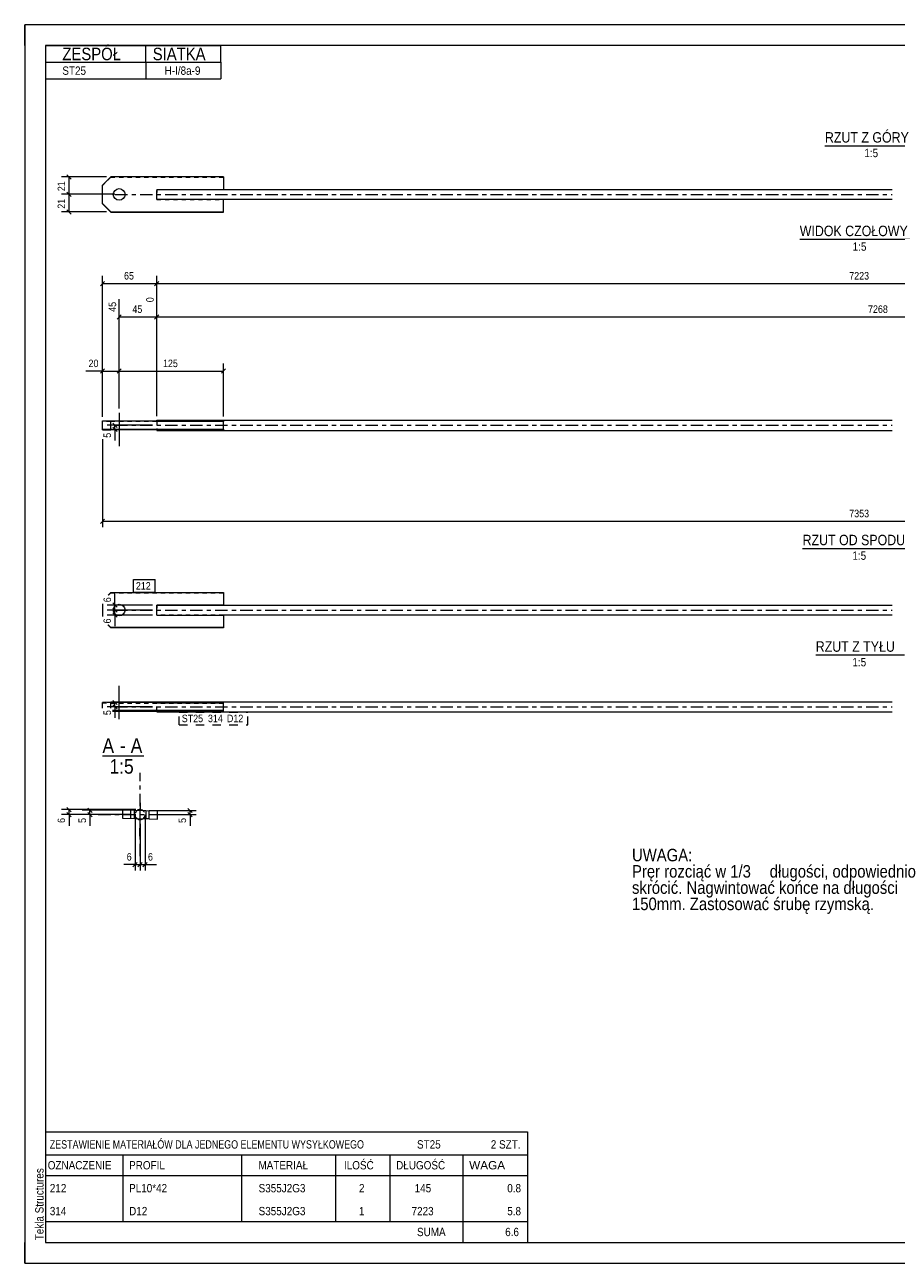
# Model space of a CAD drawing. Header units: millimetres. Extents: x 0 to 420, y 0 to 297.
# Tile 1 of 2: x 0 to 209, y 0 to 297. Entities that reach past the tile are written whole.
import ezdxf

# ---------------------------------------------------------------- set-up
doc = ezdxf.new("R2010")
doc.units = ezdxf.units.MM
for name, pattern in [('XKITLINE00', [0]), ('XKITLINE01', [4, 1, -1, 1, -1]), ('XKITLINE02', [4, 2, -2]), ('XKITLINE03', [6, 3, -1, 1, -1])]:
    doc.linetypes.add(name, pattern=pattern)
for name, color, linetype, lineweight in [('Arkusz rysunku', 3, 'Continuous', 0), ('Element', 2, 'Continuous', 0), ('Inny typ obiektu', 7, 'Continuous', 0), ('Tekst', 7, 'Continuous', 0), ('Wymiar', 4, 'Continuous', 0), ('Znak elementu', 2, 'Continuous', 0), ('Śruba', 3, 'Continuous', 0)]:
    doc.layers.add(name, color=color, linetype=linetype, lineweight=lineweight)
doc.styles.add('ARIAL', font='ARIAL.TTF')

msp = doc.modelspace()

# ---------------------------------------------------------------- linework, layer by layer
at = {"layer": 'Arkusz rysunku', "linetype": 'XKITLINE00', "lineweight": 0}
for p, q in [((420, 297), (0, 297)), ((0, 297), (0, 0)), ((0, 292), (0, 297)), ((5, 297), (0, 297)), ((415, 292), (5, 292)), ((5, 292), (5, 5)), ((0, 0), (0, 5)), ((5, 5), (415, 5)), ((0, 0), (420, 0))]:
    msp.add_line(p, q, dxfattribs=at)
at = {"layer": 'Element', "linetype": 'XKITLINE00', "lineweight": 0}
for p, q in [((18.62, 258.5), (20.62, 260.5)), ((18.62, 254.06), (18.62, 258.5)), ((47.62, 260.5), (20.62, 260.5)), ((47.62, 260.5), (47.62, 257.48)), ((31.62, 257.5), (47.62, 257.5)), ((31.62, 257.5), (31.62, 256.79)), ((31.62, 257.48), (207.91, 257.48)), ((31.62, 255.82), (31.62, 256.79)), ((31.62, 255.1), (31.62, 255.82)), ((18.62, 254.1), (20.62, 252.1)), ((20.62, 252.06), (18.62, 254.06)), ((47.62, 255.1), (31.62, 255.1)), ((47.62, 252.06), (47.62, 255.1)), ((207.91, 255.08), (47.62, 255.08)), ((20.62, 252.1), (47.62, 252.1)), ((20.62, 252.1), (20.62, 252.06)), ((20.62, 252.06), (47.62, 252.06)), ((18.62, 201.99), (20.62, 202.03)), ((18.62, 199.89), (18.62, 201.99)), ((20.62, 202.03), (47.62, 202.03)), ((20.62, 200.03), (20.62, 202.03)), ((31.62, 202.14), (207.91, 202.14)), ((31.62, 202.03), (31.62, 202.14)), ((47.62, 199.96), (47.62, 202.03)), ((18.62, 199.99), (20.62, 200.03)), ((18.62, 199.89), (20.62, 199.84)), ((20.62, 200.03), (47.62, 200.03)), ((31.62, 199.84), (20.62, 199.84)), ((31.62, 199.96), (31.62, 199.95)), ((31.62, 199.96), (47.62, 199.96)), ((31.62, 199.95), (31.62, 199.74)), ((31.62, 199.74), (207.91, 199.74)), ((20.62, 160.84), (19.99, 160.21)), ((20.62, 160.84), (47.62, 160.84)), ((47.62, 160.84), (47.62, 157.84)), ((18.62, 158.15), (18.62, 155.12)), ((31.62, 157.84), (31.62, 157.13)), ((47.62, 157.84), (31.62, 157.84)), ((31.62, 157.81), (207.91, 157.81)), ((47.62, 157.84), (47.62, 157.81)), ((31.62, 156.16), (31.62, 157.13)), ((31.62, 155.44), (31.62, 156.16)), ((31.62, 155.44), (47.62, 155.44)), ((47.62, 155.44), (47.62, 152.44)), ((207.91, 155.41), (47.62, 155.41)), ((20.62, 152.39), (19.94, 153.07)), ((19.99, 153.07), (20.62, 152.44)), ((20.62, 152.39), (20.62, 152.44)), ((47.62, 152.44), (20.62, 152.44)), ((47.62, 152.39), (20.62, 152.39)), ((47.62, 152.44), (47.62, 152.39)), ((20.62, 134.54), (18.62, 134.5)), ((18.62, 133.13), (18.62, 134.5)), ((20.62, 133.13), (20.62, 134.54)), ((47.62, 134.54), (20.62, 134.54)), ((31.62, 134.65), (207.91, 134.65)), ((31.62, 134.65), (31.62, 134.54)), ((47.62, 132.54), (47.62, 134.54)), ((47.62, 132.54), (21.02, 132.54)), ((31.62, 132.35), (21.02, 132.35)), ((31.62, 132.46), (31.62, 132.47)), ((31.62, 132.47), (47.62, 132.47)), ((31.62, 132.25), (31.62, 132.46)), ((31.62, 132.25), (207.91, 132.25)), ((47.62, 132.47), (47.62, 132.54)), ((23.44, 108.7), (23.4, 106.7)), ((23.44, 108.7), (31.84, 108.5)), ((25.4, 106.65), (25.44, 108.65)), ((29.8, 106.55), (29.84, 108.55)), ((31.8, 106.5), (31.84, 108.5)), ((23.4, 106.7), (29.8, 106.55)), ((29.8, 106.55), (31.8, 106.5))]:
    msp.add_line(p, q, dxfattribs=at)
at = {"layer": 'Element', "linetype": 'XKITLINE01', "lineweight": 0}
for p, q in [((20.62, 260.45), (18.62, 258.45)), ((20.62, 260.5), (20.62, 260.45)), ((20.62, 260.45), (47.62, 260.45)), ((31.62, 256.28), (31.62, 257.48)), ((47.62, 257.45), (31.62, 257.45)), ((31.62, 255.82), (31.62, 256.79)), ((31.62, 255.08), (31.62, 256.28)), ((47.62, 257.48), (47.62, 257.45)), ((47.62, 257.48), (47.62, 257.45)), ((31.62, 255.1), (31.62, 255.06)), ((31.62, 255.06), (31.62, 255.1)), ((47.62, 255.08), (31.62, 255.08)), ((31.62, 255.06), (47.62, 255.06)), ((18.62, 201.89), (18.62, 201.99)), ((31.62, 202.14), (31.62, 199.95)), ((47.62, 201.96), (31.62, 201.96)), ((31.62, 201.96), (31.62, 201.91)), ((31.62, 201.96), (31.62, 199.96)), ((47.62, 202.03), (47.62, 201.96)), ((20.62, 201.84), (18.62, 201.89)), ((18.62, 199.99), (18.62, 199.89)), ((47.62, 201.84), (20.62, 201.84)), ((20.62, 199.84), (20.62, 200.03)), ((31.62, 201.91), (47.62, 201.91)), ((31.62, 199.95), (31.62, 200.03)), ((31.62, 200.03), (31.62, 199.96)), ((31.62, 199.95), (31.62, 199.91)), ((47.62, 199.91), (31.62, 199.91)), ((47.62, 199.84), (31.62, 199.84)), ((47.62, 201.91), (47.62, 201.84)), ((47.62, 200.03), (47.62, 199.96)), ((47.62, 199.84), (47.62, 199.96)), ((47.62, 199.96), (47.62, 199.91)), ((47.62, 199.91), (47.62, 199.84)), ((20.04, 160.21), (20.62, 160.79)), ((20.62, 160.79), (20.62, 160.84)), ((20.62, 160.79), (47.62, 160.79)), ((31.62, 157.13), (31.62, 157.81)), ((31.62, 157.81), (31.62, 157.13)), ((31.62, 157.79), (47.62, 157.79)), ((47.62, 157.81), (47.62, 157.79)), ((31.62, 156.16), (31.62, 157.13)), ((31.62, 155.41), (31.62, 156.16)), ((31.62, 155.39), (31.62, 155.44)), ((47.62, 155.41), (31.62, 155.41)), ((31.62, 155.39), (47.62, 155.39)), ((18.62, 134.39), (20.62, 134.35)), ((20.62, 134.35), (47.62, 134.35)), ((31.62, 132.54), (31.62, 134.65)), ((31.62, 132.42), (31.62, 134.47)), ((31.62, 134.47), (47.62, 134.47)), ((31.62, 134.42), (47.62, 134.42)), ((31.62, 132.6), (31.62, 132.54)), ((31.62, 132.46), (31.62, 132.54)), ((31.62, 132.54), (31.62, 132.46)), ((31.62, 132.42), (31.62, 132.46)), ((47.62, 132.42), (31.62, 132.42)), ((47.62, 132.35), (31.62, 132.35)), ((47.62, 132.35), (47.62, 132.54)), ((47.62, 132.35), (47.62, 132.42)), ((26.4, 106.63), (26.44, 108.63)), ((28.8, 106.57), (28.84, 108.57)), ((29.8, 106.55), (28.8, 106.57))]:
    msp.add_line(p, q, dxfattribs=at)
at = {"layer": 'Element', "linetype": 'XKITLINE03', "lineweight": 0}
for p, q in [((21.62, 256.28), (207.91, 256.28)), ((21.62, 200.94), (207.91, 200.94)), ((21.62, 156.61), (207.91, 156.61)), ((21.62, 133.45), (207.91, 133.45)), ((27.62, 97.6), (27.62, 117.6)), ((17.62, 107.6), (37.62, 107.6))]:
    msp.add_line(p, q, dxfattribs=at)
at = {"layer": 'Element', "linetype": 'XKITLINE01', "lineweight": 0}
for start, end in [(114.3683, 242.7364), (294.2573, 62.613)]:
    msp.add_arc((27.62, 107.6), 1.2, start, end, dxfattribs=at)
at = {"layer": 'Element', "linetype": 'XKITLINE00', "lineweight": 0}
for start, end in [(62.613, 114.3683), (242.7364, 294.2573)]:
    msp.add_arc((27.62, 107.6), 1.2, start, end, dxfattribs=at)
at = {"layer": 'Inny typ obiektu', "linetype": 'XKITLINE00', "lineweight": 0}
for p, q in [((5, 292), (47, 292)), ((5, 292), (5, 288)), ((29, 288), (29, 292)), ((47, 288), (47, 292)), ((5, 288), (47, 288)), ((5, 288), (5, 284)), ((29, 288), (29, 284)), ((47, 288), (47, 284)), ((5, 284), (47, 284)), ((191.76, 268), (214.36, 268)), ((185.73, 245.56), (214.8, 245.56)), ((186.41, 171.44), (214, 171.44)), ((189.56, 145.89), (210.85, 145.89)), ((18.62, 121.65), (28.5, 121.65)), ((5, 31.5), (5, 26)), ((5, 31.5), (120.5, 31.5)), ((120.5, 31.5), (120.5, 26)), ((5, 26), (5, 21)), ((5, 26), (120.5, 26)), ((23.5, 26), (23.5, 21)), ((52, 21), (52, 26)), ((74.5, 26), (74.5, 21)), ((87.5, 26), (87.5, 21)), ((105, 26), (105, 21)), ((120.5, 26), (120.5, 21)), ((5, 21), (120.5, 21)), ((5, 21), (5, 15.5)), ((23.5, 21), (23.5, 15.5)), ((52, 15.5), (52, 21)), ((74.5, 21), (74.5, 15.5)), ((87.5, 21), (87.5, 15.5)), ((105, 21), (105, 15.5)), ((120.5, 21), (120.5, 15.5)), ((5, 15.5), (5, 10)), ((23.5, 15.5), (23.5, 10)), ((52, 10), (52, 15.5)), ((74.5, 15.5), (74.5, 10)), ((87.5, 15.5), (87.5, 10)), ((105, 15.5), (105, 10)), ((120.5, 15.5), (120.5, 10)), ((5, 10), (5, 5)), ((5, 10), (120.5, 10)), ((105, 10), (105, 5)), ((120.5, 10), (120.5, 5)), ((5, 5), (120.5, 5))]:
    msp.add_line(p, q, dxfattribs=at)
at = {"layer": 'Wymiar', "linetype": 'XKITLINE00', "lineweight": 0}
for p, q in [((19.62, 260.5), (8.76, 260.5)), ((10.11, 261.01), (11.13, 259.99)), ((10.62, 256.35), (10.62, 260.5)), ((21.62, 256.35), (8.76, 256.35)), ((21.62, 256.35), (8.76, 256.35)), ((10.11, 256.86), (11.13, 255.84)), ((10.11, 256.86), (11.13, 255.84)), ((10.62, 252.1), (10.62, 256.35)), ((10.11, 252.61), (11.13, 251.59)), ((19.62, 252.1), (8.76, 252.1)), ((19.13, 235.45), (18.11, 234.43)), ((18.62, 202.99), (18.62, 236.8)), ((18.62, 234.94), (31.62, 234.94)), ((32.13, 235.45), (31.11, 234.43)), ((32.13, 235.45), (31.11, 234.43)), ((31.62, 203.14), (31.62, 236.8)), ((31.62, 203.14), (31.62, 236.8)), ((31.62, 234.94), (368.91, 234.94)), ((31.62, 203.14), (31.62, 231.79)), ((31.62, 203.14), (31.62, 231.79)), ((22.62, 204.94), (22.62, 231.23)), ((23.13, 227.45), (22.11, 226.43)), ((22.62, 226.94), (31.62, 226.94)), ((32.13, 227.45), (31.11, 226.43)), ((32.13, 227.45), (31.11, 226.43)), ((31.62, 226.94), (377.91, 226.94)), ((18.62, 213.94), (14.6, 213.94)), ((18.62, 213.94), (14.6, 213.94)), ((19.13, 214.45), (18.11, 213.43)), ((18.62, 202.99), (18.62, 215.8)), ((18.62, 213.94), (22.62, 213.94)), ((23.13, 214.45), (22.11, 213.43)), ((23.13, 214.45), (22.11, 213.43)), ((22.62, 204.94), (22.62, 215.8)), ((22.62, 204.94), (22.62, 215.8)), ((22.62, 213.94), (47.62, 213.94)), ((48.13, 214.45), (47.11, 213.43)), ((47.62, 203.03), (47.62, 215.8)), ((30.62, 200.94), (19.76, 200.94)), ((30.62, 199.96), (19.76, 199.96)), ((21.11, 201.45), (22.13, 200.43)), ((21.11, 200.47), (22.13, 199.46)), ((21.62, 199.96), (21.62, 200.94)), ((21.62, 199.96), (21.62, 197.28)), ((21.62, 199.96), (21.62, 197.28)), ((18.62, 197.59), (18.62, 176.5)), ((19.13, 178.45), (18.11, 177.43)), ((18.62, 177.94), (381.91, 177.94)), ((21.62, 157.84), (21.62, 160.52)), ((21.62, 157.84), (21.62, 160.52)), ((30.62, 157.84), (19.76, 157.84)), ((21.11, 158.35), (22.13, 157.33)), ((21.62, 156.61), (21.62, 157.84)), ((30.62, 156.61), (19.76, 156.61)), ((30.62, 156.61), (19.76, 156.61)), ((30.62, 155.44), (19.76, 155.44)), ((21.11, 157.12), (22.13, 156.11)), ((21.11, 157.12), (22.13, 156.11)), ((21.11, 155.95), (22.13, 154.93)), ((21.62, 155.44), (21.62, 156.61)), ((21.62, 155.44), (21.62, 152.75)), ((21.62, 155.44), (21.62, 152.75)), ((30.62, 134.47), (19.76, 134.47)), ((21.11, 134.98), (22.13, 133.96)), ((21.11, 133.95), (22.13, 132.94)), ((21.62, 133.45), (21.62, 134.47)), ((30.62, 133.45), (19.76, 133.45)), ((21.62, 133.45), (21.62, 130.76)), ((21.62, 133.45), (21.62, 130.76)), ((26.62, 108.8), (8.76, 108.8)), ((25.42, 107.6), (8.76, 107.6)), ((10.11, 109.31), (11.13, 108.29)), ((10.11, 108.11), (11.13, 107.09)), ((10.62, 107.6), (10.62, 108.8)), ((10.62, 107.6), (10.62, 104.91)), ((10.62, 107.6), (10.62, 104.91)), ((25.44, 108.63), (13.76, 108.63)), ((25.42, 107.6), (13.76, 107.6)), ((15.11, 109.13), (16.13, 108.12)), ((15.11, 108.11), (16.13, 107.09)), ((15.62, 107.6), (15.62, 108.63)), ((15.62, 107.6), (15.62, 104.91)), ((15.62, 107.6), (15.62, 104.91)), ((26.44, 107.63), (26.44, 94.16)), ((28.84, 107.57), (28.84, 94.16)), ((29.82, 107.6), (41.06, 107.6)), ((29.84, 108.57), (41.06, 108.57)), ((39.11, 109.08), (40.13, 108.06)), ((39.11, 108.11), (40.13, 107.09)), ((39.62, 107.6), (39.62, 108.57)), ((39.62, 107.6), (39.62, 104.91)), ((39.62, 107.6), (39.62, 104.91)), ((27.62, 105.4), (27.62, 94.16)), ((27.62, 105.4), (27.62, 94.16)), ((26.44, 95.6), (23.76, 95.6)), ((26.44, 95.6), (23.76, 95.6)), ((26.95, 96.11), (25.93, 95.09)), ((26.44, 95.6), (27.62, 95.6)), ((28.13, 96.11), (27.11, 95.09)), ((28.13, 96.11), (27.11, 95.09)), ((27.62, 95.6), (28.84, 95.6)), ((29.35, 96.11), (28.33, 95.09)), ((28.84, 95.6), (31.53, 95.6)), ((28.84, 95.6), (31.53, 95.6))]:
    msp.add_line(p, q, dxfattribs=at)
at = {"layer": 'Znak elementu', "linetype": 'XKITLINE00', "lineweight": 0}
for p, q in [((26.02, 163.94), (31.23, 163.94)), ((26.02, 160.94), (26.02, 163.94)), ((31.23, 160.94), (31.23, 163.94)), ((26.02, 160.94), (31.23, 160.94))]:
    msp.add_line(p, q, dxfattribs=at)
at = {"layer": 'Znak elementu', "linetype": 'XKITLINE02', "lineweight": 0}
for p, q in [((37.02, 132.15), (53.45, 132.15)), ((37.02, 129.15), (37.02, 132.15)), ((53.45, 129.15), (53.45, 132.15)), ((37.02, 129.15), (53.45, 129.15))]:
    msp.add_line(p, q, dxfattribs=at)
at = {"layer": 'Śruba', "linetype": 'XKITLINE00', "lineweight": 0}
for p, q in [((22.62, 256.35), (22.62, 256.16)), ((22.62, 203.94), (22.62, 195.94)), ((22.62, 156.55), (22.62, 156.73)), ((22.62, 130.45), (22.62, 138.44)), ((27.68, 110.4), (27.5, 102.4)), ((26.24, 108.63), (26.2, 106.63)), ((29.04, 108.57), (29, 106.57))]:
    msp.add_line(p, q, dxfattribs=at)
for centre in [(22.62, 256.3), (22.62, 156.64)]:
    msp.add_circle(centre, 1.4, dxfattribs=at)

# ---------------------------------------------------------------- texts
at = {"layer": 'Arkusz rysunku', "style": 'ARIAL', "width": 0.85}
msp.add_text('Tekla Structures', height=2, rotation=90, dxfattribs=at).set_placement((4.5, 5.5))
at = {"layer": 'Inny typ obiektu', "style": 'ARIAL'}
for s, height, width, p in [('ZESPÓŁ', 3, 0.85, (9, 288.5)), ('SIATKA', 3, 0.85, (30.66, 288.5)), ('ST25', 2, 0.85, (9, 285)), ('H-I/8a-9', 2, 0.85, (33.52, 285)), ('RZUT Z GÓRY', 2.5, 0.85, (191.76, 268.75)), ('1:5', 2, 0.85, (201.21, 265.25)), ('WIDOK CZOŁOWY', 2.5, 0.85, (185.73, 246.31)), ('1:5', 2, 0.85, (198.41, 242.81)), ('RZUT OD SPODU', 2.5, 0.85, (186.41, 172.19)), ('1:5', 2, 0.85, (198.35, 168.69)), ('RZUT Z TYŁU', 2.5, 0.85, (189.56, 146.64)), ('1:5', 2, 0.85, (198.35, 143.14)), ('A', 3.5, 0.85, (18.62, 122.4)), ('A', 3.5, 0.85, (25.39, 122.4)), ('-', 3.5, 0.85, (22.78, 122.4)), ('1:5', 3.5, 0.85, (20.32, 117.4)), ('ZESTAWIENIE MATERIAŁÓW DLA JEDNEGO ELEMENTU WYSYŁKOWEGO', 2, 0.765, (6, 27.5)), ('ST25', 2, 0.85, (94, 27.5)), ('2', 2, 0.85, (111.69, 27.5)), (' SZT.', 2, 0.85, (113, 27.5)), ('OZNACZENIE', 2, 0.85, (5.5, 22.5)), ('PROFIL', 2, 0.85, (25, 22.5)), ('MATERIAŁ', 2, 0.85, (56, 22.5)), ('ILOŚĆ', 2, 0.85, (76.5, 22.5)), ('DŁUGOŚĆ', 2, 0.85, (89, 22.5)), ('WAGA', 2, 1.008832, (106.5, 22.5)), ('212', 2, 0.85, (6, 17)), ('PL10*42', 2, 0.85, (25, 17)), ('S355J2G3', 2, 0.85, (56.04, 17)), ('2', 2, 0.85, (80.09, 17)), ('145', 2, 0.85, (93.44, 17)), ('0.8', 2, 0.85, (115.63, 17)), ('314', 2, 0.85, (6, 11.5)), ('D12', 2, 0.85, (25, 11.5)), ('S355J2G3', 2, 0.85, (56.04, 11.5)), ('1', 2, 0.85, (80.09, 11.5)), ('7223', 2, 0.85, (92.7, 11.5)), ('5.8', 2, 0.85, (115.63, 11.5)), ('SUMA', 2, 0.85, (94, 6.5)), ('6.6', 2, 0.85, (115.13, 6.5))]:
    msp.add_text(s, height=height, dxfattribs=dict(at, width=width)).set_placement(p)
at = {"layer": 'Tekst', "style": 'ARIAL', "width": 0.85}
for s, p in [('UWAGA:', (145.52, 96.38)), ('Pręr rozciąć w 1/3', (145.52, 92.48)), (' długości, odpowiednio', (177.53, 92.48)), ('skrócić. Nagwintować końce na długości ', (145.52, 88.58)), ('150mm. Zastosować śrubę rzymską.', (145.52, 84.68))]:
    msp.add_text(s, height=3, dxfattribs=at).set_placement(p)
at = {"layer": 'Wymiar', "style": 'ARIAL', "width": 0.85}
for s, p in [('21', (9.66, 257.09)), ('21', (9.66, 252.89)), ('45', (21.9, 228.16)), ('0', (30.9, 230.46)), ('5', (20.66, 197.95)), ('6', (20.66, 158.51)), ('6', (20.66, 153.43)), ('5', (20.66, 131.44)), ('6', (9.66, 105.59)), ('5', (14.66, 105.59)), ('5', (38.66, 105.59))]:
    msp.add_text(s, height=1.8, rotation=90.0002, dxfattribs=at).set_placement(p)
for s, p in [('65', (23.78, 235.9)), ('7223', (197.59, 235.9)), ('45', (25.78, 227.9)), ('7268', (202.09, 227.9)), ('20', (15.27, 214.9)), ('125', (33.12, 214.9)), ('7353', (197.59, 178.9)), ('6', (24.43, 96.56)), ('6', (29.52, 96.56))]:
    msp.add_text(s, height=1.8, dxfattribs=at).set_placement(p)
at = {"layer": 'Znak elementu', "style": 'ARIAL', "width": 0.85}
for s, p in [('212', (26.62, 161.54)), ('ST25', (37.62, 129.75)), ('314', (43.9, 129.75)), ('D12', (48.44, 129.75))]:
    msp.add_text(s, height=1.8, dxfattribs=at).set_placement(p)

doc.saveas('drawing.dxf')
